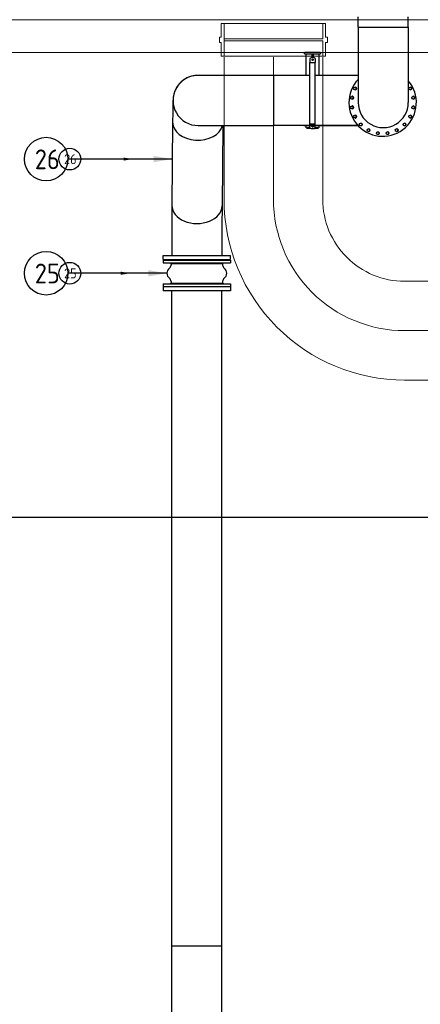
# Model space of a CAD drawing. Extents: x -89225 to 110569, y 13360 to 87647.
# Tile 219 of 256: x 46236 to 49889, y 48815 to 57788. Entities that reach past the tile are written whole.
import ezdxf

# ---------------------------------------------------------------- set-up
doc = ezdxf.new("R2010")
doc.units = 0
doc.layers.add('4', color=4, linetype='Continuous', lineweight=25)
doc.layers.add('HIDDEN', color=7, linetype='Continuous', lineweight=9)
for name, color, linetype in [('Beluchtingstank', 253, 'Continuous'), ('Iv-Lines 035', 4, 'Continuous'), ('Iv-Lines 035 @ 100', 4, 'Continuous'), ('Iv-Lines 035 @ 50', 4, 'Continuous')]:
    doc.layers.add(name, color=color, linetype=linetype)
doc.styles.add('ISO', font='ISO.SHX')

# ---------------------------------------------------------------- blocks, each defined once
blk = doc.blocks.new('A$Cb5128625')
for p, q in [((19473.4, 1370.5), (19448.4, 1370.5)), ((19448.4, 1370.5), (19448.4, 1245.5)), ((19448.4, 1370.5), (19448.4, 1245.5)), ((19473.4, 1070.5), (19473.4, 1370.5)), ((20373.4, 1370.5), (19473.4, 1370.5)), ((20373.4, 1370.5), (20398.4, 1370.5)), ((20373.4, 1230.5), (20373.4, 1370.5)), ((20398.4, 1370.5), (20398.4, 1245.5)), ((20398.4, 1370.5), (20398.4, 1245.5)), ((19448.4, 1245.5), (19430.4, 1245.5)), ((19430.4, 1245.5), (19430.4, 1195.5)), ((19448.4, 1245.5), (19430.4, 1245.5)), ((19430.4, 1245.5), (19430.4, 1195.5)), ((19430.4, 1195.5), (19448.4, 1195.5)), ((19430.4, 1195.5), (19448.4, 1195.5)), ((19448.4, 1195.5), (19448.4, 1070.5)), ((19448.4, 1195.5), (19448.4, 1070.5)), ((19473.4, 1230.5), (20373.4, 1230.5)), ((20373.4, 1210.5), (19473.4, 1210.5)), ((19473.4, 1210.5), (19473.4, 1070.5)), ((20373.4, 1070.5), (20373.4, 1210.5)), ((20398.4, 1245.5), (20416.4, 1245.5)), ((20398.4, 1245.5), (20416.4, 1245.5)), ((20416.4, 1195.5), (20398.4, 1195.5)), ((20398.4, 1195.5), (20398.4, 1070.5)), ((20416.4, 1195.5), (20398.4, 1195.5)), ((20398.4, 1195.5), (20398.4, 1070.5)), ((20416.4, 1195.5), (20398.4, 1195.5)), ((20398.4, 1195.5), (20398.4, 1070.5)), ((20416.4, 1195.5), (20398.4, 1195.5)), ((20398.4, 1195.5), (20398.4, 1070.5)), ((20416.4, 1245.5), (20416.4, 1195.5)), ((20416.4, 1245.5), (20416.4, 1195.5)), ((19448.4, 1070.5), (19473.4, 1070.5)), ((19448.4, 1070.5), (19473.4, 1070.5)), ((19473.4, 1070.5), (20373.4, 1070.5)), ((20373.4, 1070.5), (19473.4, 1070.5)), ((20398.4, 1070.5), (20373.4, 1070.5)), ((20398.4, 1070.5), (20373.4, 1070.5)), ((20398.4, 1070.5), (20373.4, 1070.5)), ((20398.4, 1070.5), (20373.4, 1070.5))]:
    blk.add_line(p, q)
for points in [[(19473.4, 1063), (19473.4, -233.1, 0.414214), (21120.4, -1880.1), (42793.4, -1880.1)], [(19923.4, 1063), (19923.4, -233.1, 0.414214), (21120.4, -1430.1), (42793.5, -1430.1)], [(20373.4, 1063), (20373.4, -233.1, 0.414214), (21120.4, -980.1), (42793.5, -980.1)]]:
    blk.add_lwpolyline(points, format="xyb")
blk = doc.blocks.new('Leidingwerk beluchtingsinstallatie')
for p, q in [((1296643.7, -946514.8), (1296643.7, -946420.4)), ((1297100.9, -946514.8), (1297100.9, -946420.4)), ((1296643.7, -946514.8), (1297100.9, -946514.8)), ((1296643.7, -946514.8), (1297100.9, -946514.8)), ((1296643.7, -946514.8), (1296643.7, -947200.6)), ((1297100.9, -946514.8), (1297100.9, -947200.6)), ((1296152.7, -946745.4), (1296158.7, -946745.4)), ((1296152.7, -946745.4), (1296152.7, -946755.4)), ((1296158.7, -946755.4), (1296152.7, -946755.4)), ((1296296.7, -946745.4), (1296158.7, -946745.4)), ((1296158.7, -946755.4), (1296296.7, -946755.4)), ((1296170.2, -946952.8), (1296170.2, -946755.4)), ((1296220.2, -946755.4), (1296220.2, -946790.6)), ((1296235.2, -946790.5), (1296235.2, -946755.4)), ((1296285.2, -946755.4), (1296285.2, -946952.8)), ((1296296.7, -946745.4), (1296302.7, -946745.4)), ((1296302.7, -946755.4), (1296296.7, -946755.4)), ((1296302.7, -946755.4), (1296302.7, -946745.4)), ((1296203, -946798.6), (1296203, -946826.8)), ((1296203, -946826.8), (1296203, -946834.8)), ((1296203, -946834.8), (1296253, -946834.8)), ((1296203, -947393.5), (1296203, -946834.8)), ((1296253, -946798.6), (1296253, -946826.8)), ((1296253, -946826.8), (1296253, -946834.8)), ((1296253, -947393.5), (1296253, -946834.8)), ((1295875.9, -946952.8), (1295184.4, -946952.8)), ((1296203, -946952.8), (1295875.9, -946952.8)), ((1295875.9, -947410), (1295875.9, -946952.8)), ((1296643.7, -946952.8), (1296253, -946952.8)), ((1296642.4, -946952.8), (1296285.2, -946952.8)), ((1294951.8, -947380.3), (1294945.4, -948139.5)), ((1295184.4, -947410), (1295875.9, -947410)), ((1295408.7, -947410), (1295402.6, -948143.3)), ((1296641.6, -947410), (1295875.9, -947410)), ((1296147.2, -947410), (1296641, -947410)), ((1296170.2, -947430.4), (1296170.2, -947410)), ((1296203, -947393.5), (1296253, -947393.5)), ((1296203, -947401.5), (1296203, -947393.5)), ((1296203, -947429.7), (1296203, -947401.5)), ((1296253, -947401.5), (1296253, -947393.5)), ((1296253, -947429.7), (1296253, -947401.5)), ((1296285.2, -947410), (1296285.2, -947430.4)), ((1296170.2, -947430.4), (1296180.2, -947430.4)), ((1296173.2, -947430.4), (1296173.2, -947435.4)), ((1296179.2, -947435.4), (1296173.2, -947435.4)), ((1296179.2, -947435.4), (1296212.5, -947435.4)), ((1296203.8, -947430.4), (1296180.2, -947430.4)), ((1296243.6, -947435.4), (1296276.2, -947435.4)), ((1296275.2, -947430.4), (1296252.2, -947430.4)), ((1296275.2, -947430.4), (1296285.2, -947430.4)), ((1296282.2, -947435.4), (1296276.2, -947435.4)), ((1296282.2, -947435.4), (1296282.2, -947430.4)), ((1296866.1, -947508.1), (1296866.5, -947508.1)), ((1296866.5, -947508.1), (1296866.8, -947508.1)), ((1294864.8, -948595.4), (1295479.8, -948595.4)), ((1294864.8, -948631.4), (1294864.8, -948595.4)), ((1294864.8, -948631.4), (1295479.8, -948631.4)), ((1294864.8, -948636.4), (1295479.8, -948636.4)), ((1294864.8, -948636.4), (1294864.8, -948661.4)), ((1294864.8, -948661.4), (1295479.8, -948661.4)), ((1294916.3, -948631.4), (1294916.3, -948636.4)), ((1294932.3, -948661.4), (1294932.3, -948666.4)), ((1294932.3, -948666.4), (1295412.3, -948666.4)), ((1294937.3, -948666.4), (1294937.3, -948681.4)), ((1295407.3, -948666.4), (1295407.3, -948681.4)), ((1295412.3, -948661.4), (1295412.3, -948666.4)), ((1295428.3, -948631.4), (1295428.3, -948636.4)), ((1295479.8, -948631.4), (1295479.8, -948595.4)), ((1295479.8, -948636.4), (1295479.8, -948661.4)), ((1294864.8, -948851.4), (1295479.8, -948851.4)), ((1294864.8, -948851.4), (1294864.8, -948876.4)), ((1294932.3, -948846.4), (1295412.3, -948846.4)), ((1294932.3, -948846.4), (1294932.3, -948851.4)), ((1294937.3, -948831.4), (1294937.3, -948846.4)), ((1295407.3, -948831.4), (1295407.3, -948846.4)), ((1295412.3, -948846.4), (1295412.3, -948851.4)), ((1295479.8, -948851.4), (1295479.8, -948876.4)), ((1294864.8, -948876.4), (1295479.8, -948876.4)), ((1295479.8, -948881.4), (1294864.8, -948881.4)), ((1294864.8, -948881.4), (1294864.8, -948917.4)), ((1295479.8, -948917.4), (1294864.8, -948917.4)), ((1294916.3, -948876.4), (1294916.3, -948881.4)), ((1294943.7, -954886.4), (1294943.7, -948917.4)), ((1295400.9, -954886.4), (1295400.9, -948917.4)), ((1295428.3, -948876.4), (1295428.3, -948881.4)), ((1295479.8, -948881.4), (1295479.8, -948917.4)), ((1294943.7, -954886.4), (1295400.9, -954886.4)), ((1294943.7, -960855.4), (1294943.7, -954886.4)), ((1295400.9, -960855.4), (1295400.9, -954886.4))]:
    blk.add_line(p, q)
for centre in [(1296228, -946809.8), (1296228, -947418.5)]:
    blk.add_circle(centre, 7)
for centre, radius, start, end in [((1296228, -946829.8), 40, 51.31781, 128.68219), ((1296872.3, -947200.6), 228.6, 180, 0.00006), ((1296228, -947398.5), 40, 231.31781, 308.68219), ((1294956.7, -948756.4), 56.9, 126.8699, 233.1301), ((1294900.4, -948681.4), 36.9, 306.8699, 0), ((1295444.2, -948681.4), 36.9, 180, 233.1301), ((1295387.9, -948756.4), 56.9, 306.8699, 53.1301), ((1294900.4, -948831.4), 36.9, 0, 53.1301), ((1295444.2, -948831.4), 36.9, 126.8699, 180)]:
    blk.add_arc(centre, radius, start, end)
for centre, major_axis, ratio, start_param, end_param in [((1295184.4, -947181.4), (0, 228.6), 0.999965, 0, 3.141593), ((1295184.4, -947181.4), (0, 228.6), 0.999965, 0, 3.141593), ((1296866.8, -947200.6), (0, -307.5), 0.999965, 3.953493, 8.559484), ((1296614.4, -947072.3), (0, 13), 0.999965, 3.167058, 6.25772), ((1296614.7, -947072.3), (0, 13), 0.999965, 3.155453, 6.269325), ((1296614.8, -947072.3), (0, 13), 0.999965, 3.153196, 6.271582), ((1297117.8, -947072.3), (0, 13), 0.999965, 3.167058, 6.25772), ((1297118.2, -947072.3), (0, 13), 0.999965, 3.155453, 6.269325), ((1297118.2, -947072.3), (0, 13), 0.999965, 3.153196, 6.271582), ((1296587.1, -947156.4), (0, 13), 0.999965, 3.167058, 6.25772), ((1296587.4, -947156.4), (0, 13), 0.999965, 3.155453, 6.269325), ((1296587.5, -947156.4), (0, 13), 0.999965, 3.153196, 6.271582), ((1297145.2, -947156.4), (0, 13), 0.999965, 3.167058, 6.25772), ((1297145.5, -947156.4), (0, 13), 0.999965, 3.155453, 6.269325), ((1297145.5, -947156.4), (0, 13), 0.999965, 3.153196, 6.271582), ((1296587.1, -947244.8), (0, 13), 0.999965, 3.167058, 6.25772), ((1296587.4, -947244.8), (0, 13), 0.999965, 3.155453, 6.269325), ((1296587.5, -947244.8), (0, 13), 0.999965, 3.153196, 6.271582), ((1297145.2, -947244.8), (0, 13), 0.999965, 3.167058, 6.25772), ((1297145.5, -947244.8), (0, 13), 0.999965, 3.155453, 6.269325), ((1297145.5, -947244.8), (0, 13), 0.999965, 3.153196, 6.271582), ((1296614.4, -947328.8), (0, 13), 0.999965, 3.167058, 6.25772), ((1296614.7, -947328.8), (0, 13), 0.999965, 3.155453, 6.269325), ((1296614.8, -947328.8), (0, 13), 0.999965, 3.153196, 6.271582), ((1297117.8, -947328.8), (0, 13), 0.999965, 3.167058, 6.25772), ((1297118.2, -947328.8), (0, 13), 0.999965, 3.155453, 6.269325), ((1297118.2, -947328.8), (0, 13), 0.999965, 3.153196, 6.271582), ((1295180.3, -947382.2), (-228.6, 1.9), 0.707082, 0, 2.981017), ((1295180.3, -947382.2), (-228.6, 1.9), 0.707082, 0, 2.981017), ((1296666.4, -947400.3), (0, 13), 0.999965, 3.167058, 6.25772), ((1296666.7, -947400.3), (0, 13), 0.999965, 3.155453, 6.269325), ((1296666.8, -947400.3), (0, 13), 0.999965, 3.153196, 6.271582), ((1297065.9, -947400.3), (0, 13), 0.999965, 3.167058, 6.25772), ((1297066.2, -947400.3), (0, 13), 0.999965, 3.155453, 6.269325), ((1297066.3, -947400.3), (0, 13), 0.999965, 3.153196, 6.271582), ((1296737.9, -947452.3), (0, 13), 0.999965, 3.167058, 6.25772), ((1296738.2, -947452.3), (0, 13), 0.999965, 3.155453, 6.269325), ((1296738.3, -947452.3), (0, 13), 0.999965, 3.153196, 6.271582), ((1296822, -947479.6), (0, 13), 0.999965, 3.167058, 6.25772), ((1296822.3, -947479.6), (0, 13), 0.999965, 3.155453, 6.269325), ((1296822.3, -947479.6), (0, 13), 0.999965, 3.153196, 6.271582), ((1296910.3, -947479.6), (0, 13), 0.999965, 3.167058, 6.25772), ((1296910.6, -947479.6), (0, 13), 0.999965, 3.155453, 6.269325), ((1296910.7, -947479.6), (0, 13), 0.999965, 3.153196, 6.271582), ((1296994.4, -947452.3), (0, 13), 0.999965, 3.167058, 6.25772), ((1296994.7, -947452.3), (0, 13), 0.999965, 3.155453, 6.269325), ((1296994.8, -947452.3), (0, 13), 0.999965, 3.153196, 6.271582), ((1295174, -948141.4), (-228.6, 1.9), 0.707082, 0, 3.141593), ((1295174, -948141.4), (-228.6, 1.9), 0.707082, 0, 3.141593)]:
    blk.add_ellipse(centre, major_axis=major_axis, ratio=ratio, start_param=start_param, end_param=end_param)
for centre in [(1296615.1, -947072.3), (1297118.5, -947072.3), (1296587.8, -947156.4), (1297145.8, -947156.4), (1296587.8, -947244.8), (1297145.8, -947244.8), (1296615.1, -947328.8), (1297118.5, -947328.8), (1296667.1, -947400.3), (1297066.6, -947400.3), (1296738.6, -947452.3), (1296822.6, -947479.6), (1296911, -947479.6), (1296995.1, -947452.3)]:
    blk.add_ellipse(centre, major_axis=(0, 13), ratio=0.999965)
for points, knots in [([(1295184.4, -946952.8), (1295160, -946952.8), (1295135.8, -946956.9), (1295091.5, -946971.1), (1295072.1, -946981.4), (1295036.5, -947005.3), (1295022.9, -947018.9), (1294996.7, -947048.7), (1294988.7, -947062.6), (1294972.1, -947093.5), (1294968.8, -947104.7), (1294962.2, -947125.8), (1294960.9, -947132.5), (1294958.8, -947143.4), (1294958.2, -947147.1), (1294957.2, -947154.4), (1294956.8, -947157.3), (1294956.1, -947164.7), (1294955.8, -947167.9), (1294954.9, -947181.9), (1294954.7, -947190), (1294954, -947212.4), (1294953.7, -947225.7), (1294953.1, -947257.1), (1294952.9, -947275.2), (1294952.4, -947316), (1294952.1, -947338.7), (1294951.8, -947368.9), (1294951.8, -947374.6), (1294951.8, -947380.3)], [2.3561945, 2.3561945, 2.3561945, 2.3561945, 2.3588769, 2.3588769, 2.3618338, 2.3618338, 2.3657276, 2.3657276, 2.3718375, 2.3718375, 2.3830101, 2.3830101, 2.3988447, 2.3988447, 2.4147381, 2.4147381, 2.4362468, 2.4362468, 2.4780305, 2.4780305, 2.6351102, 2.6351102, 2.7921898, 2.7921898, 2.9492694, 2.9492694, 3.1063491, 3.1063491, 3.1415927, 3.1415927, 3.1415927, 3.1415927]), ([(1294945.4, -948139.5), (1294945.2, -948165.1), (1294945, -948192.7), (1294944.6, -948251.1), (1294944.5, -948281.9), (1294944.2, -948346.2), (1294944.1, -948379.5), (1294943.9, -948448.1), (1294943.8, -948483.2), (1294943.7, -948544.1), (1294943.7, -948569.7), (1294943.7, -948595.4)], [2.3561945, 2.3561945, 2.3561945, 2.3561945, 2.5132741, 2.5132741, 2.6703538, 2.6703538, 2.8274334, 2.8274334, 2.984513, 2.984513, 3.0965007, 3.0965007, 3.0965007, 3.0965007]), ([(1295402.6, -948143.3), (1295402.4, -948168.5), (1295402.2, -948195.7), (1295401.8, -948253.5), (1295401.7, -948284.1), (1295401.4, -948347.9), (1295401.3, -948381), (1295401.1, -948449.1), (1295401, -948484), (1295400.9, -948544.5), (1295400.9, -948569.9), (1295400.9, -948595.4)], [2.3561945, 2.3561945, 2.3561945, 2.3561945, 2.5132741, 2.5132741, 2.6703538, 2.6703538, 2.8274334, 2.8274334, 2.984513, 2.984513, 3.0962477, 3.0962477, 3.0962477, 3.0962477])]:
    blk.add_open_spline(points, degree=3, knots=knots)
blk = doc.blocks.new('*U45')
for points in [[(-6.704, 0), (0, 0)], [(0, 0), (2.324, 0)]]:
    blk.add_lwpolyline(points)
blk.add_circle((4.31, 0), 1.986)
blk.add_solid([(-4.995, -0.285), (-6.704, 0), (-4.995, 0.285)])
at = {"style": 'ISO'}
blk.add_attdef('NUMMER', (3.146, -0.835), '', height=1.8, dxfattribs=at)
blk = doc.blocks.new('*U512')
at = {"layer": 'Iv-Lines 035 @ 100'}
ref = blk.add_blockref('*U45', (46908, 55477.2), dxfattribs=dict(at, xscale=100, yscale=100, zscale=100, rotation=180))
ref.add_attrib('NUMMER', '25', (46373.5, 55385.2), dxfattribs={"layer": '0', "height": 180, "style": 'ISO'})
at = {"layer": 'Iv-Lines 035 @ 50'}
ref = blk.add_blockref('*U45', (46908, 55477.2), dxfattribs=dict(at, xscale=50, yscale=50, zscale=50, rotation=180))
ref.add_attrib('NUMMER', '25', (46640.7, 55431.2), dxfattribs={"layer": '0', "height": 90, "style": 'ISO'})
blk = doc.blocks.new('*U49')
for points in [[(-7.195, 0), (0, 0)], [(0, 0), (2.324, 0)]]:
    blk.add_lwpolyline(points)
blk.add_circle((4.31, 0), 1.986)
blk.add_solid([(-5.487, -0.285), (-7.195, 0), (-5.487, 0.285)])
at = {"style": 'ISO'}
blk.add_attdef('NUMMER', (3.146, -0.835), '', height=1.8, dxfattribs=at)
blk = doc.blocks.new('*U517')
at = {"layer": 'Iv-Lines 035 @ 100'}
ref = blk.add_blockref('*U49', (46908, 56517.8), dxfattribs=dict(at, xscale=100, yscale=100, zscale=100, rotation=180))
ref.add_attrib('NUMMER', '26', (46373.5, 56425.8), dxfattribs={"layer": '0', "height": 180, "style": 'ISO'})
at = {"layer": 'Iv-Lines 035 @ 50'}
ref = blk.add_blockref('*U49', (46908, 56517.8), dxfattribs=dict(at, xscale=50, yscale=50, zscale=50, rotation=180))
ref.add_attrib('NUMMER', '26', (46640.7, 56471.8), dxfattribs={"layer": '0', "height": 90, "style": 'ISO'})

msp = doc.modelspace()

# ---------------------------------------------------------------- linework, layer by layer
at = {"layer": '4', "ltscale": 0.5}
msp.add_line((1407.2, 53253.2), (64957.5, 53253.2), dxfattribs=at)
at = {"layer": 'Beluchtingstank', "lineweight": 9, "ltscale": 0.01}
for p, q in [((30135.9, 57788.1), (50385.9, 57788.1)), ((30135.9, 57488.1), (50385.9, 57488.1))]:
    msp.add_line(p, q, dxfattribs=at)

# ---------------------------------------------------------------- block references
at = {"layer": 'HIDDEN'}
msp.add_blockref('A$Cb5128625', (28625.9, 56384.2), dxfattribs=at)
at = {"layer": 'Iv-Lines 035'}
for name, p in [('Leidingwerk beluchtingsinstallatie', (-1247321.4, 1004233.5)), ('*U517', (0, 0)), ('*U512', (0, 0))]:
    msp.add_blockref(name, p, dxfattribs=at)

doc.saveas('drawing.dxf')
